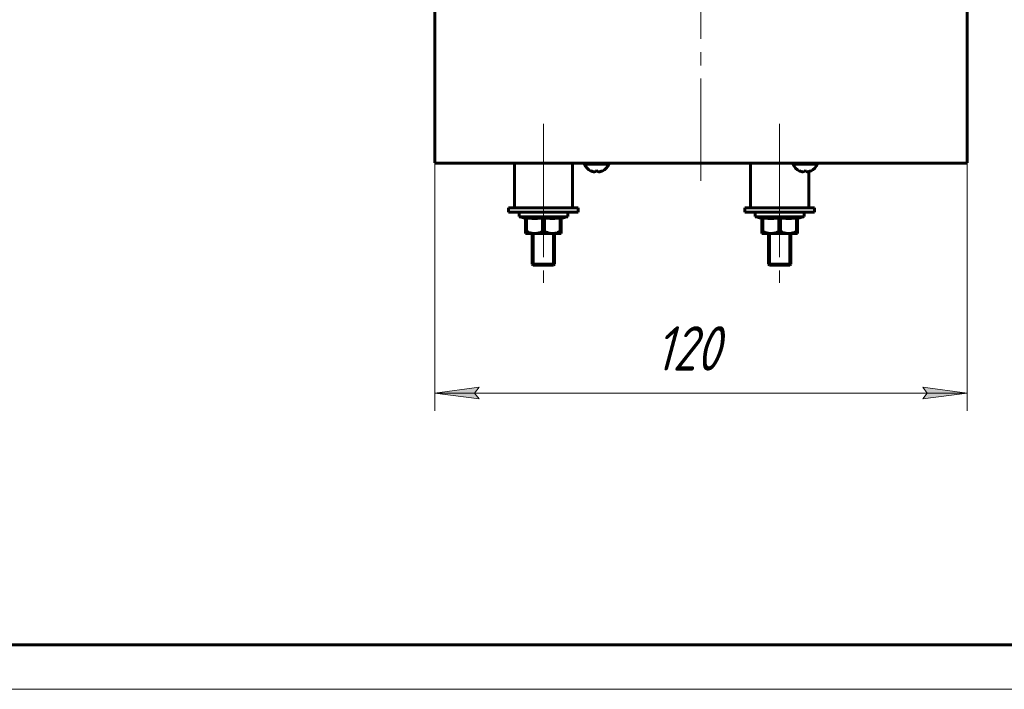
# Model space of a CAD drawing. Header units: millimetres. Extents: x 0 to 420, y 0 to 297.
# Tile 6 of 10: x 111 to 222, y 0 to 75. Entities that reach past the tile are written whole.
import ezdxf

# ---------------------------------------------------------------- set-up
doc = ezdxf.new("R2010")
doc.units = ezdxf.units.MM
for name, pattern in [('K5LT_AXLED', [19.5, 15, -1.5, 1.5, -1.5]), ('K5LT_BASIC', [0]), ('K5LT_THIN', [0])]:
    doc.linetypes.add(name, pattern=pattern)
doc.layers.add('Системный слой', color=7, linetype='Continuous')
doc.styles.add('KDIMTEXTSTYLE', font='GOST_AU.SHX', dxfattribs={"width": 0.96, "oblique": 15, "height": 5})
doc.styles.add('KTEXTSTYLE', font='GOST_AU.SHX', dxfattribs={"width": 0.96, "height": 5})
doc.dimstyles.new('KDIMSTYLE (0.50)', dxfattribs={"dimtxt": 5, "dimasz": 1, "dimexe": 2, "dimexo": 0, "dimgap": 1, "dimtad": 1, "dimlfac": 2, "dimtxsty": 'KDIMTEXTSTYLE', "dimsah": 1, "dimcen": 0, "dimdle": 1, "dimadec": 0, "dimazin": 0, "dimtfac": 0.667, "dimtmove": 0, "dimatfit": 3, "dimfxl": 1, "dimtvp": 1, "dimtolj": 1, "dimtzin": 0, "dimarcsym": 0})

# ---------------------------------------------------------------- blocks, each defined once
blk = doc.blocks.new('U30')
at = {"layer": 'Системный слой', "color": 150, "linetype": 'K5LT_BASIC', "lineweight": 60, "true_color": 0x0080ff}
for p, q in [((166.08, 54.25), (170.01, 54.25)), ((170.01, 54.25), (173.93, 54.25))]:
    blk.add_line(p, q, dxfattribs=at)
blk = doc.blocks.new('U31')
at = {"layer": 'Системный слой', "color": 150, "linetype": 'K5LT_BASIC', "lineweight": 60, "true_color": 0x0080ff}
for p, q in [((166.08, 53.75), (170.01, 53.75)), ((170.01, 53.75), (173.93, 53.75))]:
    blk.add_line(p, q, dxfattribs=at)
blk = doc.blocks.new('U32')
at = {"layer": 'Системный слой', "color": 150, "linetype": 'K5LT_BASIC', "lineweight": 60, "true_color": 0x0080ff}
for p, q in [((195.48, 47.8), (196.63, 47.8)), ((196.63, 47.8), (197.78, 47.8))]:
    blk.add_line(p, q, dxfattribs=at)
blk = doc.blocks.new('U33')
at = {"layer": 'Системный слой', "color": 150, "linetype": 'K5LT_BASIC', "lineweight": 60, "true_color": 0x0080ff}
for p, q in [((195.38, 47.9), (196.63, 47.9)), ((196.63, 47.9), (197.88, 47.9))]:
    blk.add_line(p, q, dxfattribs=at)
blk = doc.blocks.new('U50')
at = {"layer": 'Системный слой', "color": 150, "linetype": 'K5LT_BASIC', "lineweight": 60, "true_color": 0x0080ff}
for p, q in [((193.88, 53.25), (196.63, 53.25)), ((196.63, 53.25), (199.38, 53.25))]:
    blk.add_line(p, q, dxfattribs=at)
blk = doc.blocks.new('U51')
at = {"layer": 'Системный слой', "color": 150, "linetype": 'K5LT_BASIC', "lineweight": 60, "true_color": 0x0080ff}
for p, q in [((167.26, 53.25), (167.63, 53.25)), ((167.63, 53.25), (172.76, 53.25))]:
    blk.add_line(p, q, dxfattribs=at)
blk = doc.blocks.new('U52')
at = {"layer": 'Системный слой', "color": 150, "linetype": 'K5LT_BASIC', "lineweight": 60, "true_color": 0x0080ff}
for p, q in [((170.01, 47.8), (168.86, 47.8)), ((171.16, 47.8), (170.01, 47.8))]:
    blk.add_line(p, q, dxfattribs=at)
blk = doc.blocks.new('U53')
at = {"layer": 'Системный слой', "color": 150, "linetype": 'K5LT_BASIC', "lineweight": 60, "true_color": 0x0080ff}
for p, q in [((170.01, 47.9), (168.76, 47.9)), ((171.26, 47.9), (170.01, 47.9))]:
    blk.add_line(p, q, dxfattribs=at)
blk = doc.blocks.new('U68')
at = {"layer": 'Системный слой', "color": 150, "linetype": 'K5LT_BASIC', "lineweight": 60, "true_color": 0x0080ff}
for p, q in [((196.63, 53.75), (192.71, 53.75)), ((200.56, 53.75), (196.63, 53.75))]:
    blk.add_line(p, q, dxfattribs=at)
blk = doc.blocks.new('U69')
at = {"layer": 'Системный слой', "color": 150, "linetype": 'K5LT_BASIC', "lineweight": 60, "true_color": 0x0080ff}
for p, q in [((196.63, 54.25), (192.71, 54.25)), ((200.56, 54.25), (196.63, 54.25))]:
    blk.add_line(p, q, dxfattribs=at)
blk = doc.blocks.new('U71')
at = {"layer": 'Системный слой', "color": 150, "linetype": 'K5LT_BASIC', "lineweight": 60, "true_color": 0x0080ff}
for p, q in [((187.76, 59.3), (157.76, 59.3)), ((217.76, 59.3), (187.76, 59.3))]:
    blk.add_line(p, q, dxfattribs=at)
blk = doc.blocks.new('D7')
at = {"layer": 'Системный слой'}
for points in [[(162.76, 32.72), (162.26, 33.38), (162.76, 34.03), (157.76, 33.38)], [(217.76, 33.38), (212.76, 34.03), (213.26, 33.38), (212.76, 32.72)]]:
    blk.add_hatch(color=7, dxfattribs=at).paths.add_polyline_path(points)
at = {"layer": 'Системный слой', "color": 7, "linetype": 'K5LT_THIN', "lineweight": 18}
for p, q in [((157.76, 59.3), (157.76, 31.38)), ((217.76, 59.3), (217.76, 31.38)), ((157.76, 33.38), (162.76, 34.03)), ((162.76, 32.72), (157.76, 33.38)), ((157.76, 33.38), (217.76, 33.38)), ((162.76, 34.03), (162.26, 33.38)), ((162.26, 33.38), (162.76, 32.72)), ((213.26, 33.38), (212.76, 34.03)), ((212.76, 34.03), (217.76, 33.38)), ((217.76, 33.38), (212.76, 32.72)), ((212.76, 32.72), (213.26, 33.38))]:
    blk.add_line(p, q, dxfattribs=at)
blk.add_wipeout([(182.61, 34.38), (182.61, 41.51), (192.49, 41.51), (192.49, 34.38)]).dxf.layer = 'Системный слой'
at = {"layer": 'Системный слой', "color": 7, "insert": (182.61, 40.91), "char_height": 5, "attachment_point": 1, "style": 'KTEXTSTYLE'}
blk.add_mtext('\\H3.5;\\W0.965;\\Q15;\\Q15;\\H5.00;120', dxfattribs=at)
blk = doc.blocks.new('KDIMARROW_01')
at = {"layer": 'Системный слой'}
blk.add_hatch(color=0, dxfattribs=at).paths.add_polyline_path([(-5, -0.66), (0, 0), (-5, 0.66), (-4.5, 0)])
at = {"layer": 'Системный слой', "color": 0, "linetype": 'K5LT_THIN', "lineweight": 18}
for p, q in [((-4.5, 0), (-5, 0.66)), ((-5, 0.66), (0, 0)), ((0, 0), (-5, -0.66)), ((-5, -0.66), (-4.5, 0)), ((0, 0), (-1, 0))]:
    blk.add_line(p, q, dxfattribs=at)
blk = doc.blocks.new('U153')
at = {"color": 150, "linetype": 'K5LT_BASIC', "lineweight": 60, "true_color": 0x0080ff}
blk.add_line((415, 5), (20, 5), dxfattribs=at)
at = {"color": 7, "linetype": 'K5LT_THIN', "lineweight": 18}
blk.add_line((420, 0), (0, 0), dxfattribs=at)

msp = doc.modelspace()

# ---------------------------------------------------------------- linework, layer by layer
at = {"layer": 'Системный слой', "color": 30, "linetype": 'K5LT_AXLED', "lineweight": 18, "true_color": 0xff8000}
for p, q in [((187.7581, 88.3046), (187.7581, 57.3046)), ((170.0081, 63.7046), (170.0081, 45.8046)), ((196.6331, 63.7046), (196.6331, 45.8046)), ((170.0081, 54.2546), (170.0081, 61.3046)), ((196.6331, 54.2546), (196.6331, 61.3046)), ((170.0081, 53.7546), (170.0081, 54.2546)), ((170.0081, 51.1207), (170.0081, 53.7546)), ((196.6331, 54.2546), (196.6331, 53.7546)), ((196.6331, 51.1207), (196.6331, 53.7546))]:
    msp.add_line(p, q, dxfattribs=at)
at = {"layer": 'Системный слой', "color": 150, "linetype": 'K5LT_BASIC', "lineweight": 60, "true_color": 0x0080ff}
for p, q in [((157.7581, 84.8046), (157.7581, 59.3046)), ((217.7581, 84.8046), (217.7581, 59.3046)), ((166.7331, 54.2546), (166.7331, 59.3046)), ((173.2831, 54.2546), (173.2831, 59.3046)), ((174.6331, 59.1734), (174.6331, 59.3046)), ((174.6331, 59.1734), (177.3831, 59.1734)), ((177.3831, 59.1734), (177.3831, 59.3046)), ((193.3581, 54.2546), (193.3581, 59.3046)), ((198.1331, 59.1734), (198.1331, 59.3046)), ((198.1331, 59.1734), (200.8831, 59.1734)), ((200.8831, 59.1734), (200.8831, 59.3046)), ((175.3677, 58.3995), (175.3724, 58.4073)), ((175.8329, 58.3353), (175.844, 58.4073)), ((176.1723, 58.4073), (176.1833, 58.3353)), ((176.6439, 58.4073), (176.6485, 58.3995)), ((198.8677, 58.3995), (198.8724, 58.4073)), ((199.3329, 58.3353), (199.344, 58.4073)), ((199.6723, 58.4073), (199.6833, 58.3353)), ((199.9081, 54.2546), (199.9081, 58.3224)), ((200.1439, 58.4073), (200.1485, 58.3995)), ((166.0831, 53.7546), (166.0831, 54.2546)), ((167.2581, 53.2546), (167.2581, 53.7546)), ((172.7581, 53.2546), (172.7581, 53.7546)), ((173.9331, 53.7546), (173.9331, 54.2546)), ((192.7081, 54.2546), (192.7081, 53.7546)), ((193.8831, 53.2546), (193.8831, 53.7546)), ((199.3831, 53.2546), (199.3831, 53.7546)), ((200.5581, 54.2546), (200.5581, 53.7546)), ((168.0081, 53.0537), (167.2581, 53.2546)), ((168.0081, 53.1207), (168.0081, 51.6046)), ((168.0081, 53.1207), (168.0596, 53.1207)), ((168.0596, 53.1207), (168.1154, 53.1207)), ((168.1154, 53.1207), (168.1154, 51.6046)), ((169.9008, 53.1207), (169.9008, 51.6046)), ((169.9008, 53.1207), (170.1154, 53.1207)), ((170.1154, 53.1207), (170.1154, 51.6046)), ((171.9008, 53.1207), (171.9008, 51.6046)), ((171.9008, 53.1207), (172.0081, 53.1207)), ((172.0081, 53.0537), (172.7581, 53.2546)), ((172.0081, 53.1207), (172.0081, 51.6046)), ((194.6331, 53.0537), (193.8831, 53.2546)), ((194.6331, 53.1207), (194.6331, 51.6046)), ((194.6331, 53.1207), (194.7404, 53.1207)), ((194.7404, 53.1207), (194.7404, 51.6046)), ((196.5258, 53.1207), (196.5258, 51.6046)), ((196.5258, 53.1207), (196.6331, 53.1207)), ((196.6331, 53.1207), (196.7404, 53.1207)), ((196.7404, 53.1207), (196.7404, 51.6046)), ((198.5258, 53.1207), (198.5258, 51.6046)), ((198.5258, 53.1207), (198.6331, 53.1207)), ((198.6331, 53.0537), (199.3831, 53.2546)), ((198.6331, 53.1207), (198.6331, 51.6046)), ((168.1154, 51.6046), (168.0081, 51.6046)), ((168.0081, 51.3546), (168.0081, 51.6046)), ((169.0081, 51.3546), (168.0081, 51.3546)), ((168.7581, 51.3546), (168.7581, 47.9046)), ((171.0081, 51.3546), (169.0081, 51.3546)), ((170.1154, 51.6046), (169.9008, 51.6046)), ((172.0081, 51.3546), (171.0081, 51.3546)), ((171.2581, 51.3546), (171.2581, 47.9046)), ((172.0081, 51.6046), (171.9008, 51.6046)), ((172.0081, 51.6046), (172.0081, 51.3546)), ((194.7404, 51.6046), (194.6331, 51.6046)), ((194.6331, 51.3546), (194.6331, 51.6046)), ((195.6331, 51.3546), (194.6331, 51.3546)), ((195.3831, 47.9046), (195.3831, 51.3546)), ((197.6331, 51.3546), (195.6331, 51.3546)), ((196.7404, 51.6046), (196.5258, 51.6046)), ((198.6331, 51.3546), (197.6331, 51.3546)), ((197.8831, 47.9046), (197.8831, 51.3546)), ((198.6331, 51.6046), (198.5258, 51.6046)), ((198.6331, 51.6046), (198.6331, 51.3546)), ((168.7581, 47.9046), (168.8581, 47.8046)), ((171.2581, 47.9046), (171.1581, 47.8046)), ((195.3831, 47.9046), (195.4831, 47.8046)), ((197.8831, 47.9046), (197.7831, 47.8046))]:
    msp.add_line(p, q, dxfattribs=at)
at = {"layer": 'Системный слой', "color": 7, "linetype": 'K5LT_THIN', "lineweight": 18}
for p, q in [((168.9746, 51.3546), (168.9746, 47.9046)), ((171.0416, 51.3546), (171.0416, 47.9046)), ((195.5996, 47.9046), (195.5996, 51.3546)), ((197.6666, 47.9046), (197.6666, 51.3546)), ((168.9746, 47.8046), (168.9746, 47.9046)), ((171.0416, 47.8046), (171.0416, 47.9046)), ((195.5996, 47.8046), (195.5996, 47.9046)), ((197.6666, 47.8046), (197.6666, 47.9046))]:
    msp.add_line(p, q, dxfattribs=at)
at = {"layer": 'Системный слой', "color": 150, "linetype": 'K5LT_BASIC', "lineweight": 60, "true_color": 0x0080ff}
for centre, start, end in [((176.0081, 59.7429), 202.499748, 244.514177), ((176.0081, 59.7429), 295.485788, 337.500252), ((199.5081, 59.7429), 202.499748, 244.514177), ((199.5081, 59.7429), 295.485788, 337.500252)]:
    msp.add_arc(centre, 1.4883, start, end, dxfattribs=at)
for centre, major_axis, ratio, start_param, end_param in [((176.0081, 59.7369), (1.4878, 0), 0.9885034, 4.27086542, 4.40485877), ((176.0081, 59.7369), (1.4878, 0), 0.9885034, 4.27086542, 4.40485877), ((176.0252, 59.727), (-1.0144, -1.0871), 0.93242514, 0.45369726, 0.60251772), ((176.0252, 59.727), (-1.0144, -1.0871), 0.93242514, 0.45369726, 0.60251772), ((176.0684, 59.727), (-0.3801, -1.4375), 0.26421466, 0.18321193, 0.33203239), ((176.0684, 59.727), (-0.3801, -1.4375), 0.26421466, 0.18321193, 0.33203239), ((176.0081, 59.6747), (1.4823, 0), 0.86036407, 4.6014195, 4.82335846), ((176.0081, 59.6747), (1.4823, 0), 0.86036407, 4.6014195, 4.82335846), ((175.9478, 59.727), (0.3801, -1.4375), 0.26421466, -0.33203239, -0.18321193), ((175.9478, 59.727), (0.3801, -1.4375), 0.26421466, -0.33203239, -0.18321193), ((175.991, 59.727), (1.0144, -1.0871), 0.93242514, 5.68066759, 5.82948805), ((175.991, 59.727), (1.0144, -1.0871), 0.93242514, 5.68066759, 5.82948805), ((176.0081, 59.7369), (1.4878, 0), 0.9885034, 5.01991919, 5.15391254), ((176.0081, 59.7369), (1.4878, 0), 0.9885034, 5.01991919, 5.15391254), ((199.5081, 59.7369), (1.4878, 0), 0.9885034, 4.27086542, 4.40485877), ((199.5081, 59.7369), (1.4878, 0), 0.9885034, 4.27086542, 4.40485877), ((199.5252, 59.727), (-1.0144, -1.0871), 0.93242514, 0.45369726, 0.60251772), ((199.5252, 59.727), (-1.0144, -1.0871), 0.93242514, 0.45369726, 0.60251772), ((199.5684, 59.727), (-0.3801, -1.4375), 0.26421466, 0.18321193, 0.33203239), ((199.5684, 59.727), (-0.3801, -1.4375), 0.26421466, 0.18321193, 0.33203239), ((199.5081, 59.6747), (1.4823, 0), 0.86036407, 4.6014195, 4.82335846), ((199.5081, 59.6747), (1.4823, 0), 0.86036407, 4.6014195, 4.82335846), ((199.4478, 59.727), (0.3801, -1.4375), 0.26421466, -0.33203239, -0.18321193), ((199.4478, 59.727), (0.3801, -1.4375), 0.26421466, -0.33203239, -0.18321193), ((199.491, 59.727), (1.0144, -1.0871), 0.93242514, 5.68066759, 5.82948805), ((199.491, 59.727), (1.0144, -1.0871), 0.93242514, 5.68066759, 5.82948805), ((199.5081, 59.7369), (1.4878, 0), 0.9885034, 5.01991919, 5.15391254), ((199.5081, 59.7369), (1.4878, 0), 0.9885034, 5.01991919, 5.15391254)]:
    msp.add_ellipse(centre, major_axis=major_axis, ratio=ratio, start_param=start_param, end_param=end_param, dxfattribs=at)
for points, knots in [([(168.1154, 53.1207), (168.2096, 53.1073), (168.3778, 53.0864), (168.6199, 53.0656), (168.8496, 53.0543), (169.0832, 53.0525), (169.3446, 53.0616), (169.6161, 53.0836), (169.8091, 53.1077), (169.9008, 53.1207)], [0, 0, 0, 0, 1.58921526, 2.83494316, 4.06816171, 5.44116599, 6.74825213, 8.45103794, 10, 10, 10, 10]), ([(170.1154, 53.1207), (170.2096, 53.1073), (170.3778, 53.0864), (170.6368, 53.0642), (170.8833, 53.0531), (171.1388, 53.0534), (171.433, 53.0667), (171.6875, 53.0918), (171.8585, 53.1147), (171.9008, 53.1207)], [0, 0, 0, 0, 1.58921526, 2.83494316, 4.35185492, 5.7229091, 7.1151668, 9.28512726, 10, 10, 10, 10]), ([(194.7404, 53.1207), (194.8346, 53.1073), (195.0028, 53.0864), (195.2449, 53.0656), (195.4746, 53.0543), (195.7082, 53.0525), (195.9696, 53.0616), (196.2411, 53.0836), (196.4341, 53.1077), (196.5258, 53.1207)], [0, 0, 0, 0, 1.58921526, 2.83494316, 4.06816171, 5.44116599, 6.74825213, 8.45103794, 10, 10, 10, 10]), ([(196.7404, 53.1207), (196.8346, 53.1073), (197.0028, 53.0864), (197.2449, 53.0656), (197.4746, 53.0543), (197.7082, 53.0525), (197.9696, 53.0616), (198.2411, 53.0836), (198.4341, 53.1077), (198.5258, 53.1207)], [0, 0, 0, 0, 1.58921526, 2.83494316, 4.06816171, 5.44116599, 6.74825213, 8.45103794, 10, 10, 10, 10]), ([(168.1154, 51.6046), (168.1774, 51.5719), (168.276, 51.5239), (168.4114, 51.4689), (168.5429, 51.4235), (168.6933, 51.3842), (168.8571, 51.3596), (168.9604, 51.3546), (169.0081, 51.3546)], [0, 0, 0, 0, 1.98696784, 3.11814042, 4.18532558, 5.99002091, 7.60970084, 9, 9, 9, 9]), ([(169.0081, 51.3546), (169.0639, 51.3546), (169.1715, 51.3607), (169.3452, 51.3888), (169.4895, 51.4285), (169.6563, 51.4878), (169.7808, 51.5428), (169.8767, 51.5919), (169.9008, 51.6046)], [0, 0, 0, 0, 1.62015735, 3.13865697, 5.11701938, 5.93938832, 8.2272859, 9, 9, 9, 9]), ([(170.1154, 51.6046), (170.1853, 51.5677), (170.3179, 51.5039), (170.5136, 51.4311), (170.6933, 51.3842), (170.8571, 51.3596), (170.9604, 51.3546), (171.0081, 51.3546)], [0, 0, 0, 0, 1.99354746, 3.72028941, 5.32446303, 6.76417852, 8, 8, 8, 8]), ([(171.0081, 51.3546), (171.0639, 51.3546), (171.1715, 51.3607), (171.3452, 51.3888), (171.4895, 51.4285), (171.6627, 51.49), (171.787, 51.5456), (171.8828, 51.5951), (171.9008, 51.6046)], [0, 0, 0, 0, 1.62015735, 3.13865697, 5.11701938, 5.93938832, 8.42178814, 9, 9, 9, 9]), ([(194.7404, 51.6046), (194.8024, 51.5719), (194.901, 51.5239), (195.0364, 51.4689), (195.1679, 51.4235), (195.3183, 51.3842), (195.4821, 51.3596), (195.5854, 51.3546), (195.6331, 51.3546)], [0, 0, 0, 0, 1.98696784, 3.11814042, 4.18532558, 5.99002091, 7.60970084, 9, 9, 9, 9]), ([(195.6331, 51.3546), (195.6889, 51.3546), (195.7965, 51.3607), (195.9702, 51.3888), (196.1145, 51.4285), (196.2813, 51.4878), (196.4058, 51.5428), (196.5017, 51.5919), (196.5258, 51.6046)], [0, 0, 0, 0, 1.62015735, 3.13865697, 5.11701938, 5.93938832, 8.2272859, 9, 9, 9, 9]), ([(196.7404, 51.6046), (196.8024, 51.5719), (196.901, 51.5239), (197.0364, 51.4689), (197.1679, 51.4235), (197.3183, 51.3842), (197.4821, 51.3596), (197.5854, 51.3546), (197.6331, 51.3546)], [0, 0, 0, 0, 1.98696784, 3.11814042, 4.18532558, 5.99002091, 7.60970084, 9, 9, 9, 9]), ([(197.6331, 51.3546), (197.6889, 51.3546), (197.7965, 51.3607), (197.9702, 51.3888), (198.1145, 51.4285), (198.2813, 51.4878), (198.4058, 51.5428), (198.5017, 51.5919), (198.5258, 51.6046)], [0, 0, 0, 0, 1.62015735, 3.13865697, 5.11701938, 5.93938832, 8.2272859, 9, 9, 9, 9])]:
    msp.add_open_spline(points, degree=3, knots=knots, dxfattribs=at)

# ---------------------------------------------------------------- block references
at = {"layer": 'Системный слой'}
for name in ['U71', 'U30', 'U31', 'U69', 'U68', 'U51', 'U50', 'U53', 'U52', 'U33', 'U32']:
    msp.add_blockref(name, (0, 0), dxfattribs=at)

# ---------------------------------------------------------------- next in the draw order: dimensions: what is measured, and where the dimension line sits
at = {"layer": 'Системный слой', "color": 7}
dim = msp.add_linear_dim(base=(157.7581, 33.3753), p1=(217.7581, 59.3046), p2=(157.7581, 59.3046), dimstyle='KDIMSTYLE (0.50)', override={"dimexo": 0, "dimpost": '\\H5.0;\\W0.965;\\Q15;<>', "dimblk1": 'KDIMARROW_01', "dimblk2": 'KDIMARROW_01', "dimse1": 0, "dimse2": 0, "dimclrt": 7, "dimtol": 1, "dimtp": 0, "dimtm": 0, "dimtdec": 5, "dimtolj": 1}, dxfattribs=at)
dim.commit()
dim.dimension.update_dxf_attribs({"geometry": 'D7', "text_midpoint": (187.7581, 33.3753), "dimtype": 160})

# ---------------------------------------------------------------- next in the draw order: block references
msp.add_blockref('U153', (0, 0))

doc.saveas('drawing.dxf')
